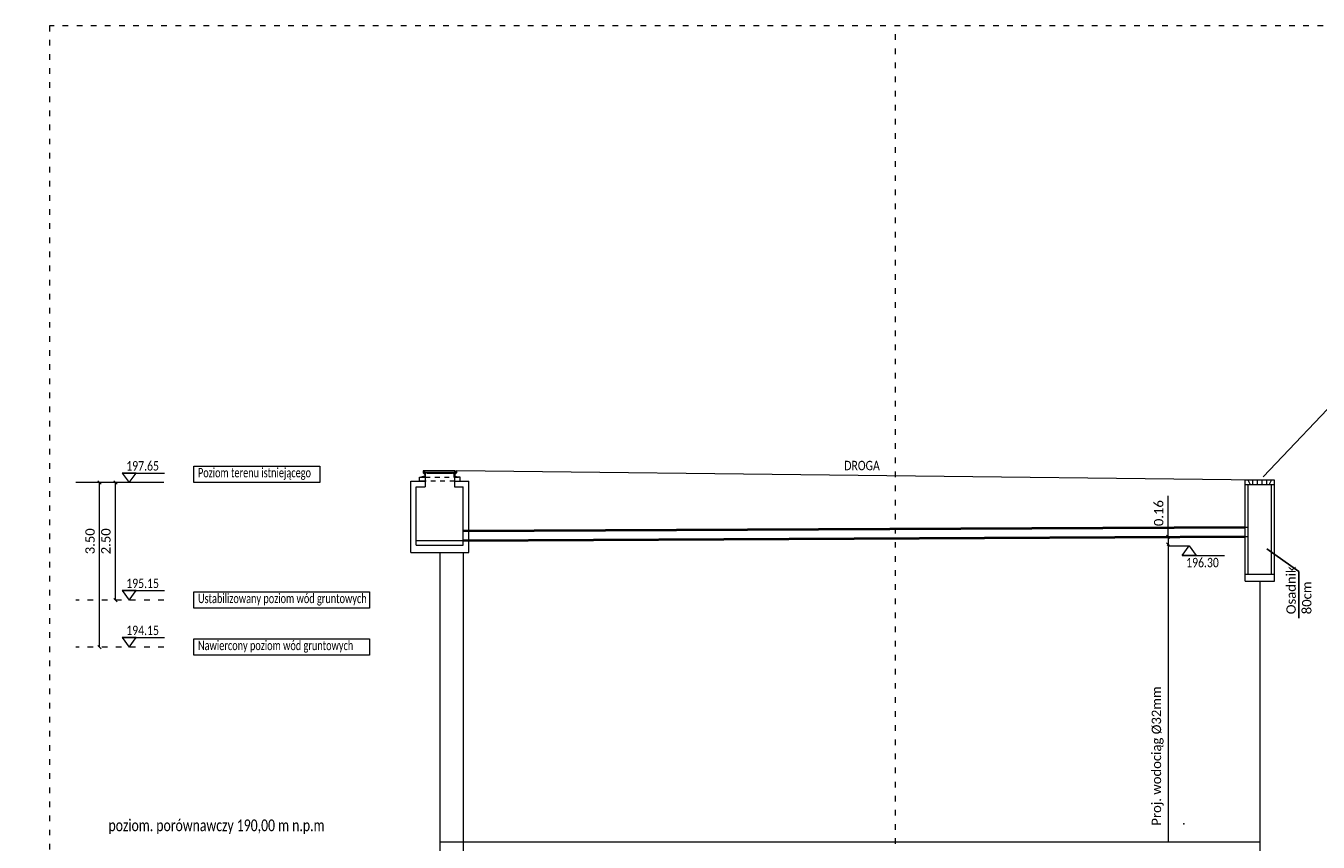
# Model space of a CAD drawing. Header units: millimetres. Extents: x -1212 to 8000, y -2 to 4191.
# Tile 17 of 28: x -849 to -822, y 190 to 207. Entities that reach past the tile are written whole.
import ezdxf
from ezdxf import colors
from ezdxf.entities.mleader import LeaderData, LeaderLine
from ezdxf.math import Vec2, Vec3

# ---------------------------------------------------------------- set-up
doc = ezdxf.new("R2010")
doc.units = ezdxf.units.MM
doc.linetypes.add('ACAD_ISO03W100', pattern=[30, 12, -18])
doc.linetypes.add('ACAD_ISO10W100', pattern=[18, 12, -3, 0, -3])
for name, color, linetype, lineweight in [('PRIMETECH - KAN_DESZCZ_INSTALACJA_ZEWN', 84, 'Continuous', 40), ('PRIMETECH - KONSTRUKCJA', 7, 'Continuous', 15), ('PRIMETECH - KOTY', 7, 'Continuous', 9), ('PRIMETECH - LINIE PROFILOWE', 7, 'Continuous', 15), ('PRIMETECH - OPISY', 7, 'Continuous', 9), ('PRIMETECH - POZ. PIETRZENIA', 4, 'ACAD_ISO10W100', 9), ('PRIMETECH - TEREN', 252, 'Continuous', 15)]:
    doc.layers.add(name, color=color, linetype=linetype, lineweight=lineweight)
doc.layers.add('PRIMETECH - NDR--------------', color=6, linetype='Continuous', lineweight=20, plot=False)
doc.styles.add('DYN_DIM', font='arial.ttf')
doc.styles.get("Standard").update_dxf_attribs({"font": 'calibril.ttf'})
doc.dimstyles.new('2', dxfattribs={"dimtxt": 0.2, "dimasz": 0.07, "dimexe": 0, "dimexo": 0, "dimgap": 0.1, "dimtad": 1, "dimzin": 1, "dimdsep": 46, "dimtxsty": 'Standard', "dimblk": 'NONE', "dimcen": 2.5, "dimclrd": 256, "dimclre": 256, "dimclrt": 256, "dimadec": 0, "dimazin": 0, "dimtfac": 1, "dimtmove": 0, "dimatfit": 3, "dimfxl": 1.25, "dimlwd": 5, "dimlwe": 5, "dimarcsym": 0})

# ---------------------------------------------------------------- blocks, each defined once
blk = doc.blocks.new('_$0$_None')
blk = doc.blocks.new('_Oblique')
at = {"color": 0, "linetype": 'ByBlock', "lineweight": -2}
blk.add_line((-0.5, -0.5), (0.5, 0.5), dxfattribs=at)
blk = doc.blocks.new('*D8166')
at = {"layer": 'DEFPOINTS', "color": 0}
for p in [(-847.367, 197.65), (-847.367, 197.65), (-847.367, 195.15)]:
    blk.add_point(p, dxfattribs=at)
at = {"layer": 'PRIMETECH - LINIE PROFILOWE', "lineweight": 5, "ltscale": 2}
for p, q in [((-847.367, 197.65), (-847.367, 197.65)), ((-847.367, 195.15), (-847.367, 197.65)), ((-847.367, 195.15), (-847.367, 195.15))]:
    blk.add_line(p, q, dxfattribs=at)
at = {"layer": 'PRIMETECH - LINIE PROFILOWE', "lineweight": 5, "xscale": 0.07, "yscale": 0.07, "zscale": 0.07}
for p, rotation in [((-847.367, 197.65), 90), ((-847.367, 195.15), 270)]:
    blk.add_blockref('_Oblique', p, dxfattribs=dict(at, rotation=rotation))
at = {"layer": 'PRIMETECH - LINIE PROFILOWE', "ltscale": 2, "insert": (-847.569, 196.4), "char_height": 0.2, "attachment_point": 5, "rotation": 90}
blk.add_mtext('2.50', dxfattribs=at)
blk = doc.blocks.new('*D8167')
at = {"layer": 'DEFPOINTS', "color": 0}
for p in [(-847.703, 197.65), (-847.703, 197.65), (-847.703, 194.15)]:
    blk.add_point(p, dxfattribs=at)
at = {"layer": 'PRIMETECH - LINIE PROFILOWE', "lineweight": 5, "ltscale": 2}
for p, q in [((-847.703, 197.65), (-847.703, 197.65)), ((-847.703, 194.15), (-847.703, 197.65)), ((-847.703, 194.15), (-847.703, 194.15))]:
    blk.add_line(p, q, dxfattribs=at)
at = {"layer": 'PRIMETECH - LINIE PROFILOWE', "lineweight": 5, "xscale": 0.07, "yscale": 0.07, "zscale": 0.07}
for p, rotation in [((-847.703, 197.65), 90), ((-847.703, 194.15), 270)]:
    blk.add_blockref('_Oblique', p, dxfattribs=dict(at, rotation=rotation))
at = {"layer": 'PRIMETECH - LINIE PROFILOWE', "ltscale": 2, "insert": (-847.906, 196.4), "char_height": 0.2, "attachment_point": 5, "rotation": 90}
blk.add_mtext('3.50', dxfattribs=at)
blk = doc.blocks.new('*D8182')
at = {"layer": 'DEFPOINTS', "color": 0}
for p in [(-824.964, 196.495), (-824.964, 196.33), (-824.964, 196.33)]:
    blk.add_point(p, dxfattribs=at)
at = {"layer": 'PRIMETECH - LINIE PROFILOWE', "lineweight": 5, "ltscale": 2}
for p, q in [((-824.964, 196.495), (-824.964, 197.364)), ((-824.964, 196.495), (-824.964, 196.495)), ((-824.964, 196.495), (-824.964, 196.33)), ((-824.964, 196.33), (-824.964, 196.33))]:
    blk.add_line(p, q, dxfattribs=at)
at = {"layer": 'PRIMETECH - LINIE PROFILOWE', "lineweight": 5, "xscale": 0.07, "yscale": 0.07, "zscale": 0.07}
for p, rotation in [((-824.964, 196.495), 270), ((-824.964, 196.33), 90)]:
    blk.add_blockref('_Oblique', p, dxfattribs=dict(at, rotation=rotation))
at = {"layer": 'PRIMETECH - LINIE PROFILOWE', "ltscale": 2, "insert": (-825.166, 196.999), "char_height": 0.2, "attachment_point": 5, "rotation": 90}
blk.add_mtext('0.16', dxfattribs=at)

msp = doc.modelspace()

# ---------------------------------------------------------------- linework, layer by layer
for q in [(-822.868, 196.242), (-822.182, 194.764)]:
    msp.add_line((-822.182, 195.757), q)
at = {"layer": 'PRIMETECH - KAN_DESZCZ_INSTALACJA_ZEWN', "ltscale": 2}
for p, q in [((-839.964, 196.62), (-823.325, 196.703)), ((-839.964, 196.42), (-823.324, 196.503))]:
    msp.add_line(p, q, dxfattribs=at)
at = {"layer": 'PRIMETECH - KONSTRUKCJA'}
for p, q in [((-840.786, 197.782), (-840.866, 197.762)), ((-840.866, 197.762), (-840.767, 197.762)), ((-840.796, 197.9), (-840.819, 197.9)), ((-840.819, 197.9), (-840.819, 197.856)), ((-840.819, 197.856), (-840.786, 197.822)), ((-840.796, 197.855), (-840.796, 197.9)), ((-840.767, 197.855), (-840.796, 197.855)), ((-840.786, 197.822), (-840.786, 197.782)), ((-840.767, 197.762), (-840.767, 197.855)), ((-840.161, 197.762), (-840.161, 197.855)), ((-840.161, 197.855), (-840.133, 197.855)), ((-840.161, 197.762), (-840.063, 197.762)), ((-840.161, 197.762), (-840.063, 197.762)), ((-840.109, 197.856), (-840.143, 197.822)), ((-840.143, 197.822), (-840.143, 197.782)), ((-840.143, 197.782), (-840.063, 197.762)), ((-840.133, 197.9), (-840.109, 197.9)), ((-840.133, 197.855), (-840.133, 197.9)), ((-840.109, 197.9), (-840.109, 197.856)), ((-841.084, 196.165), (-841.084, 197.682)), ((-840.964, 196.315), (-840.964, 197.562)), ((-840.774, 197.682), (-840.774, 197.562)), ((-840.154, 197.682), (-840.154, 197.562)), ((-839.964, 196.315), (-839.964, 197.562)), ((-839.844, 196.165), (-839.844, 197.682)), ((-822.704, 197.7), (-823.324, 197.7)), ((-823.324, 195.553), (-823.324, 197.7)), ((-822.704, 197.6), (-823.324, 197.6)), ((-823.214, 197.6), (-823.264, 197.7)), ((-823.264, 195.703), (-823.264, 197.6)), ((-823.164, 197.6), (-823.164, 197.7)), ((-823.064, 197.6), (-823.064, 197.7)), ((-822.964, 197.6), (-822.964, 197.7)), ((-822.864, 197.6), (-822.864, 197.7)), ((-822.814, 197.6), (-822.764, 197.7)), ((-822.764, 195.703), (-822.764, 197.6)), ((-822.704, 195.553), (-822.704, 197.7)), ((-823.324, 196.703), (-823.264, 196.703)), ((-840.964, 196.415), (-839.964, 196.42)), ((-823.324, 196.503), (-823.264, 196.503)), ((-841.084, 196.165), (-839.844, 196.165)), ((-840.964, 196.315), (-839.964, 196.315)), ((-823.324, 195.703), (-822.704, 195.703)), ((-823.324, 195.553), (-822.704, 195.553))]:
    msp.add_line(p, q, dxfattribs=at)
at = {"layer": 'PRIMETECH - KONSTRUKCJA', "lineweight": 25}
msp.add_line((-840.767, 197.762), (-840.866, 197.762), dxfattribs=at)
at = {"layer": 'PRIMETECH - KONSTRUKCJA', "color": 252, "linetype": 'ACAD_ISO03W100', "lineweight": 5, "ltscale": 0.003}
for p, q in [((-840.767, 197.762), (-840.161, 197.762)), ((-840.154, 197.682), (-840.774, 197.682))]:
    msp.add_line(p, q, dxfattribs=at)
at = {"layer": 'PRIMETECH - KONSTRUKCJA', "lineweight": 9}
for p, q in [((-840.754, 197.87), (-840.735, 197.842)), ((-840.194, 197.842), (-840.735, 197.842)), ((-840.174, 197.87), (-840.194, 197.842))]:
    msp.add_line(p, q, dxfattribs=at)
at = {"layer": 'PRIMETECH - KONSTRUKCJA'}
for points in [[(-840.774, 197.682), (-840.894, 197.682), (-840.894, 197.762), (-840.774, 197.762)], [(-840.787, 197.9), (-840.787, 197.87), (-840.142, 197.87), (-840.142, 197.9)], [(-840.154, 197.682), (-840.034, 197.682), (-840.034, 197.762), (-840.154, 197.762)]]:
    msp.add_lwpolyline(points, close=True, dxfattribs=at)
at = {"layer": 'PRIMETECH - KOTY', "color": 7, "lineweight": 0}
for p, q in [((-847.223, 197.85), (-846.323, 197.85)), ((-847.223, 195.35), (-846.323, 195.35)), ((-847.223, 194.35), (-846.323, 194.35))]:
    msp.add_line(p, q, dxfattribs=at)
at = {"layer": 'PRIMETECH - KOTY'}
for p, q in [((-824.964, 196.3), (-824.519, 196.3)), ((-824.669, 196.1), (-823.769, 196.1))]:
    msp.add_line(p, q, dxfattribs=at)
at = {"layer": 'PRIMETECH - KOTY', "color": 7, "lineweight": 0}
for points in [[(-847.223, 197.85), (-847.073, 197.65), (-846.923, 197.85)], [(-847.223, 195.35), (-847.073, 195.15), (-846.923, 195.35)], [(-847.223, 194.35), (-847.073, 194.15), (-846.923, 194.35)]]:
    msp.add_lwpolyline(points, close=True, dxfattribs=at)
at = {"layer": 'PRIMETECH - KOTY'}
msp.add_lwpolyline([(-824.669, 196.1), (-824.519, 196.3), (-824.369, 196.1)], close=True, dxfattribs=at)
at = {"layer": 'PRIMETECH - LINIE PROFILOWE', "ltscale": 2}
for p, q in [((-841.084, 197.682), (-840.774, 197.682)), ((-840.964, 197.562), (-840.774, 197.562)), ((-840.154, 197.682), (-839.844, 197.682)), ((-840.154, 197.562), (-839.964, 197.562)), ((-840.464, 196.165), (-840.464, 182)), ((-839.964, 196.165), (-839.964, 182)), ((-823.014, 195.553), (-823.014, 182))]:
    msp.add_line(p, q, dxfattribs=at)
at = {"layer": 'PRIMETECH - LINIE PROFILOWE', "color": 5, "ltscale": 2}
msp.add_line((-824.964, 196.3), (-824.964, 190), dxfattribs=at)
at = {"layer": 'PRIMETECH - LINIE PROFILOWE'}
msp.add_line((-823.014, 190), (-840.464, 190), dxfattribs=at)
at = {"layer": 'PRIMETECH - LINIE PROFILOWE', "color": 5, "ltscale": 2}
msp.add_circle((-824.964, 196.315), 0.015, dxfattribs=at)
at = {"layer": 'PRIMETECH - NDR--------------', "linetype": 'ACAD_ISO03W100', "ltscale": 0.01}
for p, q in [((-848.77, 207.365), (-848.77, 178.865)), ((-741.27, 207.365), (-848.77, 207.365)), ((-830.77, 178.865), (-830.77, 207.365))]:
    msp.add_line(p, q, dxfattribs=at)
at = {"layer": 'PRIMETECH - OPISY', "ltscale": 10}
for points in [[(-845.7, 198), (-843.02, 198), (-843.02, 197.65), (-845.7, 197.65)], [(-841.961, 194.975), (-845.7, 194.975), (-845.7, 195.325), (-841.961, 195.325)], [(-841.961, 193.975), (-845.7, 193.975), (-845.7, 194.325), (-841.961, 194.325)]]:
    msp.add_lwpolyline(points, close=True, dxfattribs=at)
at = {"layer": 'PRIMETECH - POZ. PIETRZENIA', "color": 4, "linetype": 'ACAD_ISO03W100', "ltscale": 0.01}
for p, q in [((-846.338, 195.15), (-848.206, 195.15)), ((-846.338, 194.15), (-848.206, 194.15))]:
    msp.add_line(p, q, dxfattribs=at)
at = {"layer": 'PRIMETECH - TEREN', "ltscale": 2}
for p, q in [((-823.014, 197.7), (-840.109, 197.9)), ((-846.338, 197.65), (-848.206, 197.65))]:
    msp.add_line(p, q, dxfattribs=at)

# ---------------------------------------------------------------- texts
at = {"insert": (-822.182, 197.355), "char_height": 0.2, "width": 5.01329, "attachment_point": 5, "rotation": 90}
msp.add_mtext('\\pxql,sm1;Osadnik\\P80cm', dxfattribs=at)
at = {"layer": 'PRIMETECH - OPISY', "ltscale": 10, "width": 0.8}
for s, p in [('197.65', (-847.136, 197.905)), ('DROGA', (-831.857, 197.912)), ('196.30', (-824.582, 195.847)), ('195.15', (-847.136, 195.405)), ('194.15', (-847.136, 194.405))]:
    msp.add_text(s, height=0.2, dxfattribs=at).set_placement(p)
at = {"layer": 'PRIMETECH - OPISY', "color": 7, "width": 0.75}
msp.add_text('poziom. porównawczy 190,00 m n.p.m', height=0.25, dxfattribs=at).set_placement((-847.514, 190.233))
at = {"layer": 'PRIMETECH - OPISY', "ltscale": 10, "char_height": 0.2, "width": 3998.67654, "attachment_point": 1, "style": 'DYN_DIM'}
for s, insert in [('\\fCalibri Light|b0|i0|c238;\\W0.7;Poziom terenu istniejącego', (-845.61, 197.96)), ('\\fCalibri Light|b0|i0|c238;\\W0.7;Ustabilizowany poziom wód gruntowych', (-845.61, 195.285)), ('\\fCalibri Light|b0|i0|c238;\\W0.7;Nawiercony poziom wód gruntowych', (-845.61, 194.285))]:
    msp.add_mtext(s, dxfattribs=dict(at, insert=insert))
at = {"layer": 'PRIMETECH - OPISY', "insert": (-824.964, 190.351), "char_height": 0.2, "width": 6.01329, "attachment_point": 4, "rotation": 90}
msp.add_mtext('\\pxql,sm1.5;Proj. wodociąg %%C32mm\\P.', dxfattribs=at)

# ---------------------------------------------------------------- dimensions: what is measured, and where the dimension line sits
at = {"layer": 'PRIMETECH - LINIE PROFILOWE', "ltscale": 2}
for base, p1, p2, picture, middle in [((-847.703, 197.65), (-847.703, 194.15), (-847.703, 197.65), '*D8167', (-847.703, 196.4)), ((-847.367, 197.65), (-847.367, 195.15), (-847.367, 197.65), '*D8166', (-847.367, 196.4)), ((-824.9643, 196.3301), (-824.9643, 196.4946), (-824.9643, 196.3301), '*D8182', (-824.9643, 196.9994))]:
    dim = msp.add_linear_dim(base=base, p1=p1, p2=p2, angle=90, dimstyle='2', override={"dimblk1": 'Oblique', "dimblk2": 'Oblique', "dimsah": 1}, dxfattribs=at)
    dim.commit()
    dim.dimension.update_dxf_attribs({"geometry": picture, "text_midpoint": middle, "dimtype": 160})

# ---------------------------------------------------------------- leaders
at = {"layer": 'PRIMETECH - OPISY', "ltscale": 10}
ml = msp.add_multileader_mtext('Standard', dxfattribs=at)
ml.set_content('\\fCalibri Light|b0|i0|c238;\\W0.7;Rzędne włazów dostosować do projektowanej niwelety', color=256, style='DYN_DIM')
ml.set_leader_properties(color=256, linetype='ByLayer', lineweight=-1)
ml.set_arrow_properties(name='_$0$_None')
ml.build(insert=Vec2(0, 0))
ml.multileader.update_dxf_attribs({"has_text_frame": 1, "text_left_attachment_type": 6, "text_right_attachment_type": 6, "dogleg_length": 0.108, "arrow_head_size": 0.1})
ctx = ml.context
ctx.base_point, ctx.char_height, ctx.arrow_head_size, ctx.landing_gap_size, ctx.plane_origin = Vec3(-879.563, 200.47), 0.2, 0.1, 0.04, Vec3(-907.764, 181.647)
ctx.left_attachment, ctx.right_attachment = 6, 6
notes = []
notes.append((ctx, [(0, (1, 1, 0), (-874.475, 200.47), (-1, 0), 0.148, [(0, [(-872.514, 197.9)], 0, [])])]))
ctx.mtext.insert, ctx.mtext.width, ctx.mtext.flow_direction = Vec3(-879.523, 200.726), 3998.67654, 5
ml = msp.add_multileader_mtext('Standard', dxfattribs=at)
ml.set_content('\\fCalibri Light|b0|i0|c238;\\W0.7;Proj. bateria 6 zbiorników retencyjnych o średnicy 1,2m,\\Pdługości 12,0m i  pojemności 13,5m3 każdy - łącznie 81m3', color=256, style='DYN_DIM')
ml.set_leader_properties(color=256, linetype='ByLayer', lineweight=-1)
ml.set_arrow_properties(name='_$0$_None')
ml.build(insert=Vec2(0, 0))
ml.multileader.update_dxf_attribs({"has_text_frame": 1, "text_left_attachment_type": 6, "text_right_attachment_type": 6, "dogleg_length": 0.108, "arrow_head_size": 0.1})
ctx = ml.context
ctx.base_point, ctx.char_height, ctx.arrow_head_size, ctx.landing_gap_size, ctx.plane_origin = Vec3(-948.619, 200.27), 0.2, 0.1, 0.04, Vec3(-976.82, 181.447)
ctx.left_attachment, ctx.right_attachment = 6, 6
notes.append((ctx, [(0, (1, 1, 0), (-948.767, 200.27), (1, 0), 0.148, [(0, [(-951.38, 196.052)], 0, [])])]))
ctx.mtext.insert, ctx.mtext.width, ctx.mtext.flow_direction = Vec3(-948.579, 200.526), 3998.67654, 5
ml = msp.add_multileader_mtext('Standard', dxfattribs=at)
ml.set_content('\\fCalibri Light|b0|i0|c238;\\W0.7;Rzędne włazów dostosować do projektowanej niwelety', color=256, style='DYN_DIM')
ml.set_leader_properties(color=256, linetype='ByLayer', lineweight=-1)
ml.set_arrow_properties(name='_$0$_None')
ml.build(insert=Vec2(0, 0))
ml.multileader.update_dxf_attribs({"has_text_frame": 1, "text_left_attachment_type": 6, "text_right_attachment_type": 6, "dogleg_length": 0.108, "arrow_head_size": 0.1})
ctx = ml.context
ctx.base_point, ctx.char_height, ctx.arrow_head_size, ctx.landing_gap_size, ctx.plane_origin = Vec3(-913.819, 200.27), 0.2, 0.1, 0.04, Vec3(-942.02, 181.447)
ctx.left_attachment, ctx.right_attachment = 6, 6
notes.append((ctx, [(0, (1, 1, 0), (-913.967, 200.27), (1, 0), 0.148, [(0, [(-916.414, 197.7)], 0, [])])]))
ctx.mtext.insert, ctx.mtext.width, ctx.mtext.flow_direction = Vec3(-913.779, 200.526), 3998.67654, 5
ml = msp.add_multileader_mtext('Standard', dxfattribs=at)
ml.set_content('\\fCalibri Light|b0|i0|c238;\\W0.7;Rzędne włazów dostosować do projektowanej niwelety', color=256, style='DYN_DIM')
ml.set_leader_properties(color=256, linetype='ByLayer', lineweight=-1)
ml.set_arrow_properties(name='_$0$_None')
ml.build(insert=Vec2(0, 0))
ml.multileader.update_dxf_attribs({"has_text_frame": 1, "text_left_attachment_type": 6, "text_right_attachment_type": 6, "dogleg_length": 0.108, "arrow_head_size": 0.1})
ctx = ml.context
ctx.base_point, ctx.char_height, ctx.arrow_head_size, ctx.landing_gap_size, ctx.plane_origin = Vec3(-894.119, 200.37), 0.2, 0.1, 0.04, Vec3(-922.32, 181.547)
ctx.left_attachment, ctx.right_attachment = 6, 6
notes.append((ctx, [(0, (1, 1, 0), (-894.267, 200.37), (1, 0), 0.148, [(0, [(-896.714, 197.8)], 0, [])])]))
ctx.mtext.insert, ctx.mtext.width, ctx.mtext.flow_direction = Vec3(-894.079, 200.626), 3998.67654, 5
ml = msp.add_multileader_mtext('Standard', dxfattribs=at)
ml.set_content('\\fCalibri Light|b0|i0|c238;\\W0.7;Rzędne włazów dostosować do projektowanej niwelety', color=256, style='DYN_DIM')
ml.set_leader_properties(color=256, linetype='ByLayer', lineweight=-1)
ml.set_arrow_properties(name='_$0$_None')
ml.build(insert=Vec2(0, 0))
ml.multileader.update_dxf_attribs({"has_text_frame": 1, "text_left_attachment_type": 6, "text_right_attachment_type": 6, "dogleg_length": 0.108, "arrow_head_size": 0.1})
ctx = ml.context
ctx.base_point, ctx.char_height, ctx.arrow_head_size, ctx.landing_gap_size, ctx.plane_origin = Vec3(-820.419, 200.27), 0.2, 0.1, 0.04, Vec3(-848.62, 181.447)
ctx.left_attachment, ctx.right_attachment = 6, 6
notes.append((ctx, [(0, (1, 1, 0), (-820.567, 200.27), (1, 0), 0.148, [(0, [(-823.014, 197.7)], 0, [])])]))
ctx.mtext.insert, ctx.mtext.width, ctx.mtext.flow_direction = Vec3(-820.379, 200.526), 3998.67654, 5
ml = msp.add_multileader_mtext('Standard', dxfattribs=at)
ml.set_content('\\fCalibri Light|b0|i0|c238;\\W0.7;Taśma ostrzegawcza koloru niebieskiego', color=256, style='DYN_DIM')
ml.set_leader_properties(color=256, linetype='ByLayer', lineweight=-1)
ml.set_arrow_properties(name='_$0$_None')
ml.build(insert=Vec2(0, 0))
ml.multileader.update_dxf_attribs({"has_text_frame": 1, "text_left_attachment_type": 6, "text_right_attachment_type": 6, "dogleg_length": 0.108, "arrow_head_size": 0.1})
ctx = ml.context
ctx.base_point, ctx.char_height, ctx.arrow_head_size, ctx.landing_gap_size, ctx.plane_origin = Vec3(-1191.599, 199.571, -225.442), 0.2, 0.1, 0.04, Vec3(-1218.649, 180.749, -225.442)
ctx.left_attachment, ctx.right_attachment = 6, 6
notes.append((ctx, [(0, (1, 1, 0), (-1191.747, 199.571, -225.442), (1, 0), 0.148, [(0, [(-1192.81, 196.6, -225.442)], 0, [])])]))
ctx.mtext.insert, ctx.mtext.width, ctx.mtext.flow_direction = Vec3(-1191.559, 199.828, -225.442), 3998.67654, 5
ml = msp.add_multileader_mtext('Standard', dxfattribs=at)
ml.set_content('\\fCalibri Light|b0|i0|c238;\\W0.7;Ciąg dalszy wg odrębnego\\Popracowania MAAR', color=256, style='DYN_DIM')
ml.set_leader_properties(color=256, linetype='ByLayer', lineweight=-1)
ml.set_arrow_properties(name='_$0$_None')
ml.build(insert=Vec2(0, 0))
ml.multileader.update_dxf_attribs({"has_text_frame": 1, "text_left_attachment_type": 6, "text_right_attachment_type": 6, "dogleg_length": 0.108, "arrow_head_size": 0.1})
ctx = ml.context
ctx.base_point, ctx.char_height, ctx.arrow_head_size, ctx.landing_gap_size, ctx.plane_origin = Vec3(-1203.831, 197.302), 0.2, 0.1, 0.04, Vec3(-1232.032, 178.479)
ctx.left_attachment, ctx.right_attachment = 6, 6
notes.append((ctx, [(0, (1, 1, 0), (-1201.338, 197.302), (-1, 0), 0.148, [(0, [(-1200.143, 196.3)], 0, [])])]))
ctx.mtext.insert, ctx.mtext.width, ctx.mtext.flow_direction = Vec3(-1203.791, 197.558), 3998.67654, 5
ml = msp.add_multileader_mtext('Standard', dxfattribs=at)
ml.set_content('\\fCalibri Light|b0|i0|c238;\\W0.7;Regulator przepływu\\PQ=7,73l/s', color=256, style='DYN_DIM')
ml.set_leader_properties(color=256, linetype='ByLayer', lineweight=-1)
ml.set_arrow_properties(name='_$0$_None')
ml.build(insert=Vec2(0, 0))
ml.multileader.update_dxf_attribs({"has_text_frame": 1, "text_left_attachment_type": 6, "text_right_attachment_type": 6, "dogleg_length": 0.108, "arrow_head_size": 0.1})
ctx = ml.context
ctx.base_point, ctx.char_height, ctx.arrow_head_size, ctx.landing_gap_size, ctx.plane_origin = Vec3(-953.461, 196.871), 0.2, 0.1, 0.04, Vec3(-981.662, 178.048)
ctx.left_attachment, ctx.right_attachment = 6, 6
notes.append((ctx, [(0, (1, 1, 0), (-953.609, 196.871), (1, 0), 0.148, [(0, [(-955.122, 195.073)], 0, [])])]))
ctx.mtext.insert, ctx.mtext.width, ctx.mtext.flow_direction = Vec3(-953.421, 197.116), 3998.67654, 5
ml = msp.add_multileader_mtext('Standard', dxfattribs=at)
ml.set_content('\\fCalibri Light|b0|i0|c238;\\W0.7;Ciąg dalszy wg odrębnego\\Popracowania MAAR', color=256, style='DYN_DIM')
ml.set_leader_properties(color=256, linetype='ByLayer', lineweight=-1)
ml.set_arrow_properties(name='_$0$_None')
ml.build(insert=Vec2(0, 0))
ml.multileader.update_dxf_attribs({"has_text_frame": 1, "text_left_attachment_type": 6, "text_right_attachment_type": 6, "dogleg_length": 0.108, "arrow_head_size": 0.1})
ctx = ml.context
ctx.base_point, ctx.char_height, ctx.arrow_head_size, ctx.landing_gap_size, ctx.plane_origin = Vec3(-1087.63, 196.399), 0.2, 0.1, 0.04, Vec3(-1115.83, 177.576)
ctx.left_attachment, ctx.right_attachment = 6, 6
notes.append((ctx, [(0, (1, 1, 0), (-1085.137, 196.399), (-1, 0), 0.148, [(0, [(-1083.941, 195.397)], 0, [])])]))
ctx.mtext.insert, ctx.mtext.width, ctx.mtext.flow_direction = Vec3(-1087.59, 196.655), 3998.67654, 5
ml = msp.add_multileader_mtext('Standard', dxfattribs=at)
ml.set_content('\\fCalibri Light|b0|i0|c238;\\W0.7;Ciąg dalszy wg odrębnego\\Popracowania MAAR', color=256, style='DYN_DIM')
ml.set_leader_properties(color=256, linetype='ByLayer', lineweight=-1)
ml.set_arrow_properties(name='_$0$_None')
ml.build(insert=Vec2(0, 0))
ml.multileader.update_dxf_attribs({"has_text_frame": 1, "text_left_attachment_type": 6, "text_right_attachment_type": 6, "dogleg_length": 0.108, "arrow_head_size": 0.1})
ctx = ml.context
ctx.base_point, ctx.char_height, ctx.arrow_head_size, ctx.landing_gap_size, ctx.plane_origin = Vec3(-965.23, 196.551), 0.2, 0.1, 0.04, Vec3(-993.43, 177.728)
ctx.left_attachment, ctx.right_attachment = 6, 6
notes.append((ctx, [(0, (1, 1, 0), (-962.737, 196.551), (-1, 0), 0.148, [(0, [(-961.681, 195.129)], 0, [])])]))
ctx.mtext.insert, ctx.mtext.width, ctx.mtext.flow_direction = Vec3(-965.19, 196.807), 3998.67654, 5
ml = msp.add_multileader_mtext('Standard', dxfattribs=at)
ml.set_content('\\fCalibri Light|b0|i0|c238;\\W0.7;Zawór zwrotny\\P%%C160mm', color=256, style='DYN_DIM')
ml.set_leader_properties(color=256, linetype='ByLayer', lineweight=-1)
ml.set_arrow_properties(name='_$0$_None')
ml.build(insert=Vec2(0, 0))
ml.multileader.update_dxf_attribs({"has_text_frame": 1, "text_left_attachment_type": 6, "text_right_attachment_type": 6, "dogleg_length": 0.108, "arrow_head_size": 0.1})
ctx = ml.context
ctx.base_point, ctx.char_height, ctx.arrow_head_size, ctx.landing_gap_size, ctx.plane_origin = Vec3(-957.391, 196.347), 0.2, 0.1, 0.04, Vec3(-985.591, 177.524)
ctx.left_attachment, ctx.right_attachment = 6, 6
notes.append((ctx, [(0, (1, 1, 0), (-957.538, 196.347), (1, 0), 0.148, [(0, [(-958.316, 195.161)], 0, [])])]))
ctx.mtext.insert, ctx.mtext.width, ctx.mtext.flow_direction = Vec3(-957.351, 196.587), 3998.67654, 5
ml = msp.add_multileader_mtext('Standard', dxfattribs=at)
ml.set_content('\\fCalibri Light|b0|i0|c238;\\W0.7;Ciąg dalszy wg instalacji\\Pwewnętrznej kontenera', color=256, style='DYN_DIM')
ml.set_leader_properties(color=256, linetype='ByLayer', lineweight=-1)
ml.set_arrow_properties(name='_$0$_None')
ml.build(insert=Vec2(0, 0))
ml.multileader.update_dxf_attribs({"has_text_frame": 1, "text_left_attachment_type": 6, "text_right_attachment_type": 6, "dogleg_length": 0.108, "arrow_head_size": 0.1})
ctx = ml.context
ctx.base_point, ctx.char_height, ctx.arrow_head_size, ctx.landing_gap_size, ctx.plane_origin = Vec3(-1012.982, 195.921), 0.2, 0.1, 0.04, Vec3(-1041.182, 177.099)
ctx.left_attachment, ctx.right_attachment = 6, 6
notes.append((ctx, [(0, (1, 1, 0), (-1013.13, 195.921), (1, 0), 0.148, [(0, [(-1014.012, 196.363)], 0, [])])]))
ctx.mtext.insert, ctx.mtext.width, ctx.mtext.flow_direction = Vec3(-1012.942, 196.178), 3998.67654, 5
ml = msp.add_multileader_mtext('Standard', dxfattribs=at)
ml.set_content('\\fCalibri Light|b0|i0|c238;\\W0.7;Układ wodomierza wg\\Podrębnego opracowania MAAR', color=256, style='DYN_DIM')
ml.set_leader_properties(color=256, linetype='ByLayer', lineweight=-1)
ml.set_arrow_properties(name='_$0$_None')
ml.build(insert=Vec2(0, 0))
ml.multileader.update_dxf_attribs({"has_text_frame": 1, "text_left_attachment_type": 6, "text_right_attachment_type": 6, "dogleg_length": 0.108, "arrow_head_size": 0.1})
ctx = ml.context
ctx.base_point, ctx.char_height, ctx.arrow_head_size, ctx.landing_gap_size, ctx.plane_origin = Vec3(-1204.556, 194.784), 0.2, 0.1, 0.04, Vec3(-1231.606, 175.962)
ctx.left_attachment, ctx.right_attachment = 6, 6
notes.append((ctx, [(0, (1, 1, 0), (-1201.584, 194.784), (-1, 0), 0.148, [(0, [(-1200.433, 196.098)], 0, [])])]))
ctx.mtext.insert, ctx.mtext.width, ctx.mtext.flow_direction = Vec3(-1204.516, 195.041), 3998.67654, 5
ml = msp.add_multileader_mtext('Standard', dxfattribs=at)
ml.set_content('\\fCalibri Light|b0|i0|c238;\\W0.7;Przejście szczelne', color=256, style='DYN_DIM')
ml.set_leader_properties(color=256, linetype='ByLayer', lineweight=-1)
ml.set_arrow_properties(name='_$0$_None')
ml.build(insert=Vec2(0, 0))
ml.multileader.update_dxf_attribs({"has_text_frame": 1, "text_left_attachment_type": 6, "text_right_attachment_type": 6, "dogleg_length": 0.108, "arrow_head_size": 0.1})
ctx = ml.context
ctx.base_point, ctx.char_height, ctx.arrow_head_size, ctx.landing_gap_size, ctx.plane_origin = Vec3(-1198.897, 195.047), 0.2, 0.1, 0.04, Vec3(-1225.947, 176.224)
ctx.left_attachment, ctx.right_attachment = 6, 6
notes.append((ctx, [(0, (1, 1, 0), (-1199.045, 195.047), (1, 0), 0.148, [(0, [(-1199.898, 196.195)], 0, [])])]))
ctx.mtext.insert, ctx.mtext.width, ctx.mtext.flow_direction = Vec3(-1198.857, 195.303), 3998.67654, 5
at = {"layer": 'PRIMETECH - OPISY', "color": 1, "ltscale": 10}
ml = msp.add_multileader_mtext('Standard', dxfattribs=at)
ml.set_content('\\fCalibri Light|b0|i0|c238;\\W0.7;Przed rozpoczęciem robót\\Pzweryfikować rzędną dna studni', color=256, style='DYN_DIM')
ml.set_leader_properties(color=256, linetype='ByLayer', lineweight=-1)
ml.set_arrow_properties(name='_$0$_None')
ml.build(insert=Vec2(0, 0))
ml.multileader.update_dxf_attribs({"has_text_frame": 1, "text_left_attachment_type": 6, "text_right_attachment_type": 6, "dogleg_length": 0.108, "arrow_head_size": 0.1})
ctx = ml.context
ctx.base_point, ctx.char_height, ctx.arrow_head_size, ctx.landing_gap_size, ctx.plane_origin = Vec3(-1085.801, 193.549), 0.2, 0.1, 0.04, Vec3(-1112.981, 174.726)
ctx.left_attachment, ctx.right_attachment = 6, 6
notes.append((ctx, [(0, (1, 1, 0), (-1082.762, 193.549), (-1, 0), 0.148, [(0, [(-1080.464, 195.108)], 0, [])])]))
ctx.mtext.insert, ctx.mtext.width, ctx.mtext.flow_direction = Vec3(-1085.761, 193.805), 3998.67654, 5
ml = msp.add_multileader_mtext('Standard', dxfattribs=at)
ml.set_content('\\fCalibri Light|b0|i0|c238;\\W0.7;Przed rozpoczęciem robót\\Pzweryfikować rzędną dna studni', color=256, style='DYN_DIM')
ml.set_leader_properties(color=256, linetype='ByLayer', lineweight=-1)
ml.set_arrow_properties(name='_$0$_None')
ml.build(insert=Vec2(0, 0))
ml.multileader.update_dxf_attribs({"has_text_frame": 1, "text_left_attachment_type": 6, "text_right_attachment_type": 6, "dogleg_length": 0.108, "arrow_head_size": 0.1})
ctx = ml.context
ctx.base_point, ctx.char_height, ctx.arrow_head_size, ctx.landing_gap_size, ctx.plane_origin = Vec3(-965.111, 192.471), 0.2, 0.1, 0.04, Vec3(-992.291, 173.648)
ctx.left_attachment, ctx.right_attachment = 6, 6
notes.append((ctx, [(0, (1, 1, 0), (-962.072, 192.471), (-1, 0), 0.148, [(0, [(-960.464, 194.979)], 0, [])])]))
ctx.mtext.insert, ctx.mtext.width, ctx.mtext.flow_direction = Vec3(-965.071, 192.727), 3998.67654, 5
for ctx, leaders in notes:
    for number, flags, end, landing, length, lines in leaders:
        leader = LeaderData()
        leader.index, (leader.has_last_leader_line, leader.has_dogleg_vector, leader.attachment_direction) = number, flags
        leader.last_leader_point, leader.dogleg_vector, leader.dogleg_length = Vec3(end), Vec3(landing), length
        for number, points, colour, breaks in lines:
            line = LeaderLine()
            line.index, line.vertices, line.color, line.breaks = number, Vec3.list(points), colors.encode_raw_color(colour), breaks
            leader.lines.append(line)
        ctx.leaders.append(leader)

doc.saveas('drawing.dxf')
